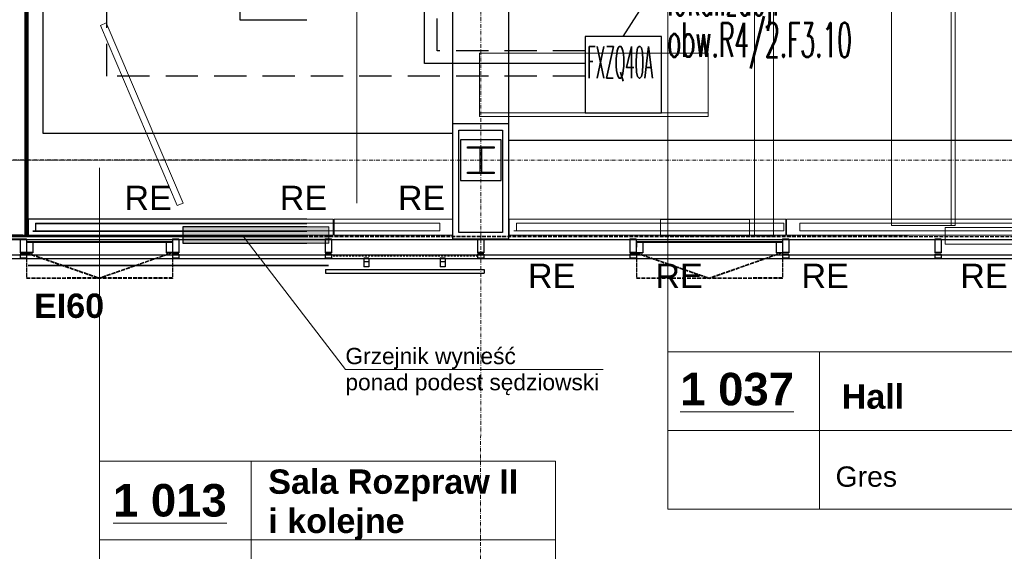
# Model space of a CAD drawing. Header units: millimetres. Extents: x -8642 to 28269, y -6609 to 3701.
# Tile 80 of 256: x 2844 to 3619, y -5572 to -5153. Entities that reach past the tile are written whole.
import ezdxf
from ezdxf.enums import TextEntityAlignment as Align

# ---------------------------------------------------------------- set-up
doc = ezdxf.new("R2010")
doc.units = ezdxf.units.MM
doc.header["$LTSCALE"] = 1000
doc.header["$MEASUREMENT"] = 0
for name, pattern in [('ArchiTECH.PC 1. Line Type', [0.004, 0.003, -0.001]), ('ArchiTECH.PC 5. Line Type', [0.0053, 0.003, -0.001, 0.0003, -0.001]), ('ArchiTECH.PC Solid Line Type', [0]), ('DASHED', [19.05, 12.7, -6.35]), ('rzut 1 pietra$0$ArchiTECH.PC 1. Line Type', [0.004, 0.003, -0.001]), ('rzut 1 pietra$0$ArchiTECH.PC 2. Line Type', [0.0025, 0.0015, -0.001]), ('rzut 1 pietra$0$ArchiTECH.PC 5. Line Type', [0.0053, 0.003, -0.001, 0.0003, -0.001]), ('rzut 1 pietra$0$ArchiTECH.PC Solid Line Type', [0]), ('SUFIT_1 PIETRO$0$ArchiTECH.PC 1. Line Type', [0.004, 0.003, -0.001]), ('SUFIT_1 PIETRO$0$ArchiTECH.PC 2. Line Type', [0.0025, 0.0015, -0.001]), ('SUFIT_1 PIETRO$0$ArchiTECH.PC Solid Line Type', [0])]:
    doc.linetypes.add(name, pattern=pattern)
doc.layers.get('0').update_dxf_attribs({"lineweight": 25})
for name, color, linetype, lineweight in [('_Etap_5_klimatyzator_w starej_lokalizacji', 3, 'Continuous', 30), ('_Etap_5_opis', 7, 'Continuous', 30), ('IS_ARCH', 254, 'Continuous', 18), ('IS_FREON_GAZ', 254, 'DASHED', 30), ('IS_HC_FREON_CIECZ', 254, 'Continuous', 30)]:
    doc.layers.add(name, color=color, linetype=linetype, lineweight=lineweight)
for name, color, linetype in [('IS_WK_KAN_SKROPLINY', 254, 'DASHED'), ('Kalka1', 254, 'Continuous'), ('Kalka102', 254, 'Continuous'), ('Kalka2', 254, 'Continuous'), ('Kalka240', 254, 'Continuous'), ('Kalka6', 254, 'Continuous'), ('Kalka87', 254, 'Continuous'), ('SUFIT_1 PIETRO$0$ELEM KONSTRUKCJI - inwent', 254, 'Continuous'), ('SUFIT_1 PIETRO$0$INWENTARYZACJA', 254, 'Continuous'), ('SUFIT_1 PIETRO$0$Kalka 1', 254, 'Continuous'), ('SUFIT_1 PIETRO$0$TYP SUFITÓW_NOWYCH', 254, 'Continuous'), ('wymiary', 7, 'Continuous')]:
    doc.layers.add(name, color=color, linetype=linetype)
doc.styles.add('romans1', font='simplex.shx', dxfattribs={"width": 0.8})
doc.styles.add('rzut 1 pietra$0$ArchiTECHStyle1', font='arial.ttf', dxfattribs={"height": 0.16})
doc.styles.add('rzut 1 pietra$0$ArchiTECHStyle3', font='arialbd.ttf', dxfattribs={"height": 0.192})

# ---------------------------------------------------------------- blocks, each defined once
blk = doc.blocks.new('jw_FXZQ40A')
blk.add_lwpolyline([(0, 0), (60, 0), (60, 60), (0, 60)], close=True)
at = {"color": 7, "style": 'romans1', "width": 0.35}
blk.add_text('FXZQ40A', height=25, rotation=359.91893, dxfattribs=at).set_placement((1.49, 27.37))

msp = doc.modelspace()

# ---------------------------------------------------------------- hatches: boundary and pattern name
at = {"layer": 'Kalka87', "linetype": 'ArchiTECH.PC Solid Line Type', "true_color": 0x858585}
msp.add_hatch(color=252, dxfattribs=at).paths.add_polyline_path([(2972.81, -5316.09), (2972.81, -5329.09), (3087.81, -5329.09), (3087.81, -5316.09)], flags=0)

# ---------------------------------------------------------------- linework, layer by layer
at = {"layer": '_Etap_5_opis'}
msp.add_line((3319.51, -5166.3), (3347.94, -5121.49), dxfattribs=at)
at = {"layer": 'IS_ARCH', "linetype": 'rzut 1 pietra$0$ArchiTECH.PC 5. Line Type'}
for p, q in [((3207.47, -3084.04), (3207.16, -6165.7)), ((-3569.09, -5262.89), (7882.41, -5264.04))]:
    msp.add_line(p, q, dxfattribs=at)
at = {"layer": 'IS_ARCH', "linetype": 'rzut 1 pietra$0$ArchiTECH.PC Solid Line Type'}
for p, q in [((2848.46, -4010.14), (2848.46, -5322.58)), ((3354.57, -5414.68), (3354.57, -4558.94)), ((2849.76, -5322.58), (2849.76, -4662.35)), ((3109.76, -4663.81), (3109.76, -5297.58)), ((3530.66, -5065.09), (3530.66, -5315.09)), ((3577.66, -5315.09), (3577.66, -5065.09)), ((3580.66, -5315.09), (3580.66, -5065.09)), ((3422.76, -5068.39), (3422.76, -5323.33)), ((3437.76, -5323.33), (3437.76, -5068.39)), ((2912.55, -5155.47), (2907.95, -5157.43)), ((2912.55, -5155.47), (2907.95, -5157.43)), ((2907.95, -5157.43), (2968.4, -5299.35)), ((2907.95, -5157.43), (2968.4, -5299.35)), ((2973, -5297.4), (2912.55, -5155.47)), ((2973, -5297.4), (2912.55, -5155.47)), ((3386.32, -5179.3), (3206.32, -5179.3)), ((3206.32, -5179.3), (3206.32, -5229.3)), ((3386.32, -5229.3), (3386.32, -5179.3)), ((3206.32, -5226.3), (3386.32, -5226.3)), ((3206.32, -5229.3), (3386.32, -5229.3)), ((3229.5, -5234.99), (3185, -5234.99)), ((3185, -5234.99), (3185, -5325.54)), ((3229.5, -5325.54), (3229.5, -5234.99)), ((3190, -5239.99), (3224.5, -5239.99)), ((3190, -5320.54), (3190, -5239.99)), ((3224.5, -5239.99), (3224.5, -5320.54)), ((3223.35, -5247.57), (3191.35, -5247.57)), ((3191.35, -5247.57), (3191.35, -5279.57)), ((3196.85, -5253.07), (3217.85, -5253.07)), ((3196.85, -5254.07), (3196.85, -5253.07)), ((3196.85, -5253.07), (3196.85, -5253.07)), ((3196.85, -5253.07), (3217.85, -5253.07)), ((3196.85, -5254.07), (3196.85, -5253.07)), ((3206.85, -5254.07), (3196.85, -5254.07)), ((3206.85, -5254.07), (3196.85, -5254.07)), ((3206.85, -5273.07), (3206.85, -5254.07)), ((3206.85, -5273.07), (3206.85, -5254.07)), ((3217.85, -5254.07), (3207.85, -5254.07)), ((3207.85, -5254.07), (3207.85, -5273.07)), ((3217.85, -5254.07), (3207.85, -5254.07)), ((3207.85, -5254.07), (3207.85, -5273.07)), ((3217.85, -5253.07), (3217.85, -5254.07)), ((3217.85, -5253.07), (3217.85, -5254.07)), ((3223.35, -5279.57), (3223.35, -5247.57)), ((3223.35, -5247.57), (3223.35, -5247.57)), ((2907.24, -5500.64), (2907.24, -5269.63)), ((3196.85, -5274.07), (3196.85, -5273.07)), ((3196.85, -5273.07), (3206.85, -5273.07)), ((3196.85, -5274.07), (3196.85, -5273.07)), ((3196.85, -5273.07), (3206.85, -5273.07)), ((3217.85, -5274.07), (3196.85, -5274.07)), ((3217.85, -5274.07), (3196.85, -5274.07)), ((3207.85, -5273.07), (3217.85, -5273.07)), ((3207.85, -5273.07), (3217.85, -5273.07)), ((3217.85, -5273.07), (3217.85, -5274.07)), ((3217.85, -5273.07), (3217.85, -5274.07)), ((3191.35, -5279.57), (3223.35, -5279.57)), ((2968.4, -5299.35), (2973, -5297.4)), ((2968.4, -5299.35), (2973, -5297.4)), ((3091.06, -5310.08), (2851.06, -5310.08)), ((2851.06, -5310.08), (2851.06, -5322.58)), ((2856.94, -5313.31), (2856.94, -5319.35)), ((2856.94, -5313.31), (3175.15, -5313.31)), ((2972.81, -5316.01), (2972.81, -5329.01)), ((3087.81, -5316.01), (2972.81, -5316.01)), ((2972.81, -5316.01), (2972.81, -5329.01)), ((3087.81, -5316.01), (2972.81, -5316.01)), ((3087.81, -5329.01), (3087.81, -5316.01)), ((3087.81, -5329.01), (3087.81, -5316.01)), ((3091.06, -5322.58), (3091.06, -5310.08)), ((3185, -5310.08), (3092, -5310.08)), ((3092, -5310.08), (3092, -5322.58)), ((3175.15, -5313.31), (3175.15, -5319.35)), ((3185, -5322.58), (3185, -5310.08)), ((3447.55, -5310.08), (3229.55, -5310.08)), ((3229.55, -5310.08), (3229.55, -5322.58)), ((3235.43, -5313.31), (3235.43, -5319.35)), ((3235.43, -5313.31), (3445.91, -5313.31)), ((3348.79, -5310.29), (3348.79, -5323.29)), ((3418.79, -5310.29), (3348.79, -5310.29)), ((3348.79, -5310.29), (3348.79, -5323.29)), ((3418.79, -5310.29), (3348.79, -5310.29)), ((3418.79, -5323.29), (3418.79, -5310.29)), ((3418.79, -5323.29), (3418.79, -5310.29)), ((3445.91, -5313.31), (3445.91, -5319.35)), ((3447.55, -5322.58), (3447.55, -5310.08)), ((3688.06, -5310.08), (3448.06, -5310.08)), ((3448.06, -5310.08), (3448.06, -5322.58)), ((3458.31, -5313.31), (3458.31, -5319.35)), ((3458.31, -5313.31), (3685.91, -5313.31)), ((3530.66, -5315.09), (3580.66, -5315.09)), ((2833.46, -5322.58), (2849.76, -5322.58)), ((2851.06, -5322.58), (3091.06, -5322.58)), ((2854.84, -5319.35), (3175.15, -5319.35)), ((3100.76, -5428.44), (3020.12, -5323.23)), ((3092, -5322.58), (3185, -5322.58)), ((3224.5, -5320.54), (3190, -5320.54)), ((3229.55, -5322.58), (3447.55, -5322.58)), ((3233.33, -5319.35), (3445.91, -5319.35)), ((3348.79, -5323.29), (3418.79, -5323.29)), ((3348.79, -5323.29), (3418.79, -5323.29)), ((3422.76, -5323.33), (3437.76, -5323.33)), ((3448.06, -5322.58), (3688.06, -5322.58)), ((3458.31, -5319.35), (3685.91, -5319.35)), ((3572.81, -5316.73), (3572.81, -5329.73)), ((3687.81, -5316.73), (3572.81, -5316.73)), ((3572.81, -5316.73), (3572.81, -5329.73)), ((3687.81, -5316.73), (3572.81, -5316.73)), ((2664.75, -5326.03), (3921.06, -5326.15)), ((2834.75, -5325.64), (2849.75, -5325.64)), ((2849.75, -5325.64), (2844.75, -5325.65)), ((2844.75, -5325.65), (2844.75, -5336.18)), ((2849.75, -5326.05), (2844.75, -5326.05)), ((2844.75, -5326.05), (2844.75, -5336.58)), ((2849.75, -5325.64), (2849.75, -5336.18)), ((2849.75, -5326.05), (2849.75, -5336.58)), ((2849.77, -5327.64), (2849.75, -5336.18)), ((2849.77, -5328.05), (2849.75, -5336.58)), ((2849.77, -5327.64), (2964.77, -5327.66)), ((2849.77, -5327.64), (2854.77, -5327.64)), ((2849.77, -5328.05), (2854.77, -5328.05)), ((2849.77, -5328.05), (2964.77, -5328.06)), ((2854.77, -5327.64), (2854.75, -5336.18)), ((2854.77, -5328.05), (2854.75, -5336.58)), ((2959.76, -5327.66), (2959.75, -5336.19)), ((2959.76, -5328.06), (2959.75, -5336.59)), ((2959.76, -5327.66), (2964.76, -5327.66)), ((2959.76, -5328.06), (2964.76, -5328.06)), ((2964.75, -5325.66), (2964.75, -5336.19)), ((2969.75, -5325.66), (2964.75, -5325.66)), ((2969.75, -5326.06), (2964.75, -5326.06)), ((2964.75, -5326.06), (2964.75, -5336.59)), ((2964.76, -5327.66), (2964.75, -5336.19)), ((2964.76, -5328.06), (2964.75, -5336.59)), ((2969.75, -5325.66), (2969.75, -5336.19)), ((2969.75, -5326.06), (2969.75, -5336.59)), ((2972.81, -5329.01), (3087.81, -5329.01)), ((2972.81, -5329.01), (3087.81, -5329.01)), ((3084.75, -5325.67), (3084.75, -5336.2)), ((3089.75, -5325.67), (3084.75, -5325.67)), ((3089.75, -5326.07), (3084.75, -5326.07)), ((3084.75, -5326.07), (3084.75, -5336.61)), ((3089.75, -5325.67), (3089.75, -5336.2)), ((3089.75, -5326.07), (3089.75, -5336.6)), ((3185, -5325.54), (3229.5, -5325.54)), ((3204.75, -5325.68), (3204.75, -5336.22)), ((3209.75, -5325.68), (3204.75, -5325.68)), ((3209.75, -5326.08), (3204.75, -5326.08)), ((3204.75, -5326.08), (3204.75, -5336.62)), ((3209.75, -5325.68), (3209.75, -5336.21)), ((3209.75, -5326.08), (3209.75, -5336.61)), ((3329.75, -5325.69), (3324.75, -5325.7)), ((3324.75, -5325.7), (3324.75, -5336.23)), ((3329.75, -5326.09), (3324.75, -5326.1)), ((3324.75, -5326.1), (3324.75, -5336.63)), ((3329.75, -5325.69), (3329.75, -5336.22)), ((3329.75, -5326.09), (3329.75, -5336.63)), ((3329.77, -5327.69), (3329.75, -5336.22)), ((3329.77, -5328.09), (3329.75, -5336.63)), ((3329.77, -5327.69), (3444.77, -5327.7)), ((3329.77, -5327.69), (3334.77, -5327.69)), ((3329.77, -5328.09), (3334.77, -5328.09)), ((3329.77, -5328.09), (3444.77, -5328.1)), ((3334.77, -5327.69), (3334.75, -5336.22)), ((3334.77, -5328.09), (3334.75, -5336.63)), ((3439.76, -5327.7), (3439.75, -5336.23)), ((3439.76, -5328.1), (3439.75, -5336.64)), ((3439.76, -5327.7), (3444.76, -5327.7)), ((3439.76, -5328.1), (3444.76, -5328.1)), ((3449.75, -5325.7), (3444.75, -5325.71)), ((3444.75, -5325.71), (3444.75, -5336.24)), ((3449.75, -5326.1), (3444.75, -5326.11)), ((3444.75, -5326.11), (3444.75, -5336.64)), ((3444.76, -5327.7), (3444.75, -5336.24)), ((3444.76, -5328.1), (3444.75, -5336.64)), ((3449.75, -5325.7), (3449.75, -5336.24)), ((3449.75, -5326.1), (3449.75, -5336.64)), ((3564.75, -5325.72), (3564.75, -5336.25)), ((3569.75, -5325.72), (3564.75, -5325.72)), ((3569.75, -5326.12), (3564.75, -5326.12)), ((3564.75, -5326.12), (3564.75, -5336.65)), ((3569.75, -5325.72), (3569.75, -5336.25)), ((3569.75, -5326.12), (3569.75, -5336.65)), ((3572.81, -5329.73), (3687.81, -5329.73)), ((3572.81, -5329.73), (3687.81, -5329.73)), ((2664.74, -5338.04), (3921.07, -5338.16)), ((2849.75, -5336.18), (2844.75, -5336.18)), ((2849.75, -5336.58), (2844.75, -5336.58)), ((2849.76, -5337.65), (2844.76, -5337.66)), ((2844.76, -5337.66), (2844.76, -5340.65)), ((2849.76, -5338.05), (2844.76, -5338.06)), ((2844.76, -5338.06), (2844.76, -5341.05)), ((2849.75, -5336.18), (2854.75, -5336.18)), ((2849.75, -5336.58), (2854.75, -5336.58)), ((2849.76, -5337.65), (2849.76, -5340.65)), ((2849.76, -5338.05), (2849.76, -5341.05)), ((2959.75, -5336.19), (2964.75, -5336.19)), ((2959.75, -5336.59), (2964.75, -5336.59)), ((2969.75, -5336.19), (2964.75, -5336.19)), ((2969.75, -5336.59), (2964.75, -5336.59)), ((2969.76, -5337.66), (2964.76, -5337.67)), ((2964.76, -5337.67), (2964.76, -5340.66)), ((2969.76, -5338.07), (2964.76, -5338.07)), ((2964.76, -5338.07), (2964.76, -5341.06)), ((2969.76, -5337.66), (2969.76, -5340.66)), ((2969.76, -5338.07), (2969.76, -5341.06)), ((3089.75, -5336.2), (3084.75, -5336.2)), ((3089.75, -5336.6), (3084.75, -5336.61)), ((3084.76, -5337.68), (3084.76, -5340.67)), ((3089.76, -5337.68), (3084.76, -5337.68)), ((3089.76, -5338.08), (3084.76, -5338.08)), ((3084.76, -5338.08), (3084.76, -5341.08)), ((3089.76, -5337.68), (3089.76, -5340.67)), ((3089.76, -5338.08), (3089.76, -5341.07)), ((3209.75, -5336.21), (3204.75, -5336.22)), ((3209.75, -5336.61), (3204.75, -5336.62)), ((3204.76, -5337.69), (3204.76, -5340.69)), ((3209.76, -5337.69), (3204.76, -5337.69)), ((3209.76, -5338.09), (3204.76, -5338.09)), ((3204.76, -5338.09), (3204.76, -5341.09)), ((3209.76, -5337.69), (3209.76, -5340.68)), ((3209.76, -5338.09), (3209.76, -5341.08)), ((3329.75, -5336.22), (3324.75, -5336.23)), ((3329.75, -5336.63), (3324.75, -5336.63)), ((3324.76, -5337.7), (3324.76, -5340.7)), ((3329.76, -5337.7), (3324.76, -5337.7)), ((3329.76, -5338.1), (3324.76, -5338.11)), ((3324.76, -5338.11), (3324.76, -5341.1)), ((3329.75, -5336.22), (3334.75, -5336.22)), ((3329.75, -5336.63), (3334.75, -5336.63)), ((3329.76, -5337.7), (3329.76, -5340.69)), ((3329.76, -5338.1), (3329.76, -5341.09)), ((3439.75, -5336.23), (3444.75, -5336.24)), ((3439.75, -5336.64), (3444.75, -5336.64)), ((3449.75, -5336.24), (3444.75, -5336.24)), ((3449.75, -5336.64), (3444.75, -5336.64)), ((3449.76, -5337.71), (3444.76, -5337.72)), ((3444.76, -5337.72), (3444.76, -5340.71)), ((3449.76, -5338.11), (3444.76, -5338.12)), ((3444.76, -5338.12), (3444.76, -5341.11)), ((3449.76, -5337.71), (3449.76, -5340.71)), ((3449.76, -5338.11), (3449.76, -5341.11)), ((3569.75, -5336.25), (3564.75, -5336.25)), ((3569.75, -5336.65), (3564.75, -5336.65)), ((3569.76, -5337.72), (3564.76, -5337.73)), ((3564.76, -5337.73), (3564.76, -5340.72)), ((3569.76, -5338.13), (3564.76, -5338.13)), ((3564.76, -5338.13), (3564.76, -5341.12)), ((3569.76, -5337.72), (3569.76, -5340.72)), ((3569.76, -5338.13), (3569.76, -5341.12)), ((2664.74, -5341.03), (3921.07, -5341.15)), ((2849.76, -5340.65), (2844.76, -5340.65)), ((2849.76, -5341.05), (2844.76, -5341.05)), ((2851.06, -5346.38), (3087.38, -5346.38)), ((2969.76, -5340.66), (2964.76, -5340.66)), ((2969.76, -5341.06), (2964.76, -5341.06)), ((3089.76, -5340.67), (3084.76, -5340.67)), ((3089.76, -5341.07), (3084.76, -5341.08)), ((3115.29, -5340.72), (3115.29, -5343.67)), ((3119.3, -5340.72), (3115.29, -5340.72)), ((3119.3, -5343.67), (3115.29, -5343.67)), ((3115.3, -5343.67), (3115.3, -5347.67)), ((3119.3, -5340.72), (3119.3, -5347.67)), ((3179.25, -5340.67), (3175.24, -5340.68)), ((3175.24, -5340.68), (3175.25, -5347.62)), ((3179.25, -5343.62), (3175.25, -5343.62)), ((3179.25, -5340.67), (3179.25, -5343.62)), ((3179.25, -5343.62), (3179.25, -5347.62)), ((3209.76, -5340.68), (3204.76, -5340.69)), ((3209.76, -5341.08), (3204.76, -5341.09)), ((3329.76, -5340.69), (3324.76, -5340.7)), ((3329.76, -5341.09), (3324.76, -5341.1)), ((3449.76, -5340.71), (3444.76, -5340.71)), ((3449.76, -5341.11), (3444.76, -5341.11)), ((3569.76, -5340.72), (3564.76, -5340.72)), ((3569.76, -5341.12), (3564.76, -5341.12)), ((3085.11, -5349.67), (3085.11, -5352.67)), ((3085.11, -5349.67), (3210.11, -5349.67)), ((3085.11, -5352.67), (3210.11, -5352.67)), ((3119.3, -5347.67), (3115.3, -5347.67)), ((3179.25, -5347.62), (3175.25, -5347.62)), ((3210.11, -5349.67), (3210.11, -5352.67)), ((3354.57, -5414.68), (3713.37, -5414.68)), ((3354.57, -5414.68), (3354.57, -5538.6)), ((3473.8, -5414.68), (3473.8, -5538.6)), ((3100.76, -5428.44), (3303.6, -5428.44)), ((3354.57, -5476.64), (3713.37, -5476.64)), ((2907.24, -5500.64), (3266.04, -5500.64)), ((2907.24, -5500.64), (2907.24, -5624.56)), ((3026.47, -5500.64), (3026.47, -5624.56)), ((3266.04, -5500.64), (3266.04, -5624.56)), ((3354.57, -5538.6), (3713.37, -5538.6)), ((2907.24, -5562.6), (3266.04, -5562.6))]:
    msp.add_line(p, q, dxfattribs=at)
at = {"layer": 'IS_ARCH', "linetype": 'rzut 1 pietra$0$ArchiTECH.PC 1. Line Type'}
for p, q in [((-1515.75, -5323.12), (4330.89, -5323.69)), ((2849.75, -5336.38), (2907.26, -5356.34)), ((2849.75, -5336.38), (2849.76, -5356.38)), ((2849.75, -5336.78), (2849.76, -5356.78)), ((2849.75, -5336.78), (2907.26, -5356.74)), ((2964.75, -5336.19), (2907.26, -5356.34)), ((2964.75, -5336.59), (2907.26, -5356.74)), ((2964.75, -5336.19), (2964.76, -5356.29)), ((2964.75, -5336.59), (2964.76, -5356.69)), ((3329.75, -5336.43), (3387.26, -5356.38)), ((3329.75, -5336.43), (3329.76, -5356.43)), ((3329.75, -5336.83), (3329.76, -5356.83)), ((3329.75, -5336.83), (3387.26, -5356.78)), ((3444.75, -5336.24), (3387.26, -5356.38)), ((3444.75, -5336.64), (3387.26, -5356.78)), ((3444.75, -5336.24), (3444.76, -5356.34)), ((3444.75, -5336.64), (3444.76, -5356.74)), ((2964.76, -5356.29), (2849.76, -5356.38)), ((2964.76, -5356.69), (2849.76, -5356.78)), ((3444.76, -5356.34), (3329.76, -5356.43)), ((3444.76, -5356.74), (3329.76, -5356.83))]:
    msp.add_line(p, q, dxfattribs=at)
at = {"layer": 'IS_ARCH', "linetype": 'rzut 1 pietra$0$ArchiTECH.PC 2. Line Type'}
msp.add_line((3205.12, -5339.19), (3090.16, -5339.28), dxfattribs=at)
at = {"layer": 'IS_FREON_GAZ', "ltscale": 0.002}
msp.add_lwpolyline([(3289.51, -5177.35), (3173.06, -5177.35), (3173.06, -5118.49), (2957.68, -5118.49)], dxfattribs=at)
at = {"layer": 'IS_HC_FREON_CIECZ', "ltscale": 0.002}
msp.add_lwpolyline([(3289.51, -5187.35), (3163.06, -5187.35), (3163.06, -5108.49), (2947.68, -5108.49)], dxfattribs=at)
at = {"layer": 'IS_WK_KAN_SKROPLINY', "lineweight": 30, "ltscale": 0.002}
msp.add_lwpolyline([(3289.51, -5197.35), (2913.06, -5197.35), (2913.06, -4717.61)], dxfattribs=at)
at = {"layer": 'Kalka1', "color": 252, "linetype": 'ArchiTECH.PC 1. Line Type', "true_color": 0x858585}
for p, q in [((629.62, -5323.41), (3070.46, -5323.65)), ((2849.75, -5336.46), (2849.76, -5356.46)), ((2849.75, -5336.46), (2907.26, -5356.42)), ((2849.75, -5336.87), (2849.76, -5356.87)), ((2849.75, -5336.87), (2907.26, -5356.82)), ((2964.75, -5336.27), (2907.26, -5356.42)), ((2964.75, -5336.67), (2907.26, -5356.82)), ((2964.75, -5336.27), (2964.76, -5356.38)), ((2964.75, -5336.67), (2964.76, -5356.78)), ((2964.76, -5356.38), (2849.76, -5356.46)), ((2964.76, -5356.78), (2849.76, -5356.87))]:
    msp.add_line(p, q, dxfattribs=at)
at = {"layer": 'Kalka1', "color": 252, "linetype": 'ArchiTECH.PC Solid Line Type', "true_color": 0x858585}
for p, q in [((2664.75, -5326.11), (3070.46, -5326.15)), ((2834.75, -5325.72), (2849.75, -5325.73)), ((2849.75, -5325.73), (2844.75, -5325.73)), ((2844.75, -5325.73), (2844.75, -5336.26)), ((2849.75, -5326.13), (2844.75, -5326.13)), ((2844.75, -5326.13), (2844.75, -5336.67)), ((2849.75, -5325.73), (2849.75, -5336.26)), ((2849.75, -5326.13), (2849.75, -5336.66)), ((2849.77, -5327.73), (2849.75, -5336.26)), ((2849.77, -5328.13), (2849.75, -5336.66)), ((2849.77, -5327.73), (2854.77, -5327.73)), ((2849.77, -5327.73), (2964.77, -5327.74)), ((2849.77, -5328.13), (2854.77, -5328.13)), ((2849.77, -5328.13), (2964.77, -5328.14)), ((2854.77, -5327.73), (2854.75, -5336.26)), ((2854.77, -5328.13), (2854.75, -5336.66)), ((2959.76, -5327.74), (2959.75, -5336.27)), ((2959.76, -5328.14), (2959.75, -5336.67)), ((2959.76, -5327.74), (2964.76, -5327.74)), ((2959.76, -5328.14), (2964.76, -5328.14)), ((2969.75, -5325.74), (2964.75, -5325.74)), ((2964.75, -5325.74), (2964.75, -5336.28)), ((2969.75, -5326.14), (2964.75, -5326.15)), ((2964.75, -5326.15), (2964.75, -5336.68)), ((2964.76, -5327.74), (2964.75, -5336.27)), ((2964.76, -5328.14), (2964.75, -5336.67)), ((2969.75, -5325.74), (2969.75, -5336.27)), ((2969.75, -5326.14), (2969.75, -5336.67)), ((2664.74, -5338.12), (3070.46, -5338.16)), ((2849.75, -5336.26), (2844.75, -5336.26)), ((2849.75, -5336.66), (2844.75, -5336.67)), ((2849.76, -5337.74), (2844.76, -5337.74)), ((2844.76, -5337.74), (2844.76, -5340.73)), ((2849.76, -5338.14), (2844.76, -5338.14)), ((2844.76, -5338.14), (2844.76, -5341.14)), ((2849.75, -5336.26), (2854.75, -5336.26)), ((2849.75, -5336.66), (2854.75, -5336.66)), ((2849.76, -5337.74), (2849.76, -5340.73)), ((2849.76, -5338.14), (2849.76, -5341.13)), ((2959.75, -5336.27), (2964.75, -5336.27)), ((2959.75, -5336.67), (2964.75, -5336.67)), ((2969.75, -5336.27), (2964.75, -5336.28)), ((2969.75, -5336.67), (2964.75, -5336.68)), ((2969.76, -5337.75), (2964.76, -5337.75)), ((2964.76, -5337.75), (2964.76, -5340.75)), ((2969.76, -5338.15), (2964.76, -5338.15)), ((2964.76, -5338.15), (2964.76, -5341.15)), ((2969.76, -5337.75), (2969.76, -5340.74)), ((2969.76, -5338.15), (2969.76, -5341.14)), ((2664.74, -5341.11), (3070.46, -5341.15)), ((2849.76, -5340.73), (2844.76, -5340.73)), ((2849.76, -5341.13), (2844.76, -5341.14)), ((2851.06, -5346.46), (3070.46, -5346.46)), ((2969.76, -5340.74), (2964.76, -5340.75)), ((2969.76, -5341.14), (2964.76, -5341.15))]:
    msp.add_line(p, q, dxfattribs=at)
at = {"layer": 'Kalka102', "color": 252, "linetype": 'ArchiTECH.PC Solid Line Type', "true_color": 0x858585}
for p, q in [((3070.46, -5310.16), (2851.06, -5310.16)), ((2851.06, -5310.16), (2851.06, -5322.66)), ((2856.94, -5313.4), (3070.46, -5313.4)), ((2856.94, -5313.4), (2856.94, -5319.43)), ((2851.06, -5322.66), (3070.46, -5322.66)), ((2854.84, -5319.43), (3070.46, -5319.43))]:
    msp.add_line(p, q, dxfattribs=at)
at = {"layer": 'Kalka2', "color": 252, "linetype": 'ArchiTECH.PC 5. Line Type', "true_color": 0x858585}
msp.add_line((841.23, -5263.01), (3070.46, -5263.24), dxfattribs=at)
at = {"layer": 'Kalka240', "color": 252, "linetype": 'ArchiTECH.PC Solid Line Type', "true_color": 0x858585}
for p, q in [((3017.58, -4832.98), (3017.58, -5152.98)), ((3017.58, -5152.98), (3070.46, -5152.98))]:
    msp.add_line(p, q, dxfattribs=at)
at = {"layer": 'Kalka6', "color": 252, "linetype": 'ArchiTECH.PC Solid Line Type', "true_color": 0x858585}
for p, q in [((2848.46, -4635.07), (2848.46, -5322.66)), ((2849.76, -5322.66), (2849.76, -4662.44)), ((2833.46, -5322.66), (2849.76, -5322.66))]:
    msp.add_line(p, q, dxfattribs=at)
at = {"layer": 'Kalka87', "color": 252, "linetype": 'ArchiTECH.PC Solid Line Type', "true_color": 0x858585}
for p, q in [((2972.81, -5316.09), (2972.81, -5329.09)), ((3070.46, -5316.09), (2972.81, -5316.09)), ((2972.81, -5329.09), (3070.46, -5329.09))]:
    msp.add_line(p, q, dxfattribs=at)
at = {"layer": 'SUFIT_1 PIETRO$0$ELEM KONSTRUKCJI - inwent', "linetype": 'SUFIT_1 PIETRO$0$ArchiTECH.PC Solid Line Type'}
for p, q in [((3223.35, -5247.66), (3191.35, -5247.66)), ((3191.35, -5247.66), (3191.35, -5279.66)), ((3196.85, -5253.16), (3217.85, -5253.16)), ((3196.85, -5254.16), (3196.85, -5253.16)), ((3196.85, -5253.16), (3196.85, -5253.16)), ((3196.85, -5253.16), (3217.85, -5253.16)), ((3196.85, -5254.16), (3196.85, -5253.16)), ((3206.85, -5254.16), (3196.85, -5254.16)), ((3206.85, -5254.16), (3196.85, -5254.16)), ((3206.85, -5273.16), (3206.85, -5254.16)), ((3206.85, -5273.16), (3206.85, -5254.16)), ((3217.85, -5254.16), (3207.85, -5254.16)), ((3207.85, -5254.16), (3207.85, -5273.16)), ((3217.85, -5254.16), (3207.85, -5254.16)), ((3207.85, -5254.16), (3207.85, -5273.16)), ((3217.85, -5253.16), (3217.85, -5254.16)), ((3217.85, -5253.16), (3217.85, -5254.16)), ((3223.35, -5279.66), (3223.35, -5247.66)), ((3223.35, -5247.66), (3223.35, -5247.66)), ((3196.85, -5274.16), (3196.85, -5273.16)), ((3196.85, -5273.16), (3206.85, -5273.16)), ((3196.85, -5274.16), (3196.85, -5273.16)), ((3196.85, -5273.16), (3206.85, -5273.16)), ((3217.85, -5274.16), (3196.85, -5274.16)), ((3217.85, -5274.16), (3196.85, -5274.16)), ((3207.85, -5273.16), (3217.85, -5273.16)), ((3207.85, -5273.16), (3217.85, -5273.16)), ((3217.85, -5273.16), (3217.85, -5274.16)), ((3217.85, -5273.16), (3217.85, -5274.16)), ((3191.35, -5279.66), (3223.35, -5279.66))]:
    msp.add_line(p, q, dxfattribs=at)
at = {"layer": 'SUFIT_1 PIETRO$0$INWENTARYZACJA', "linetype": 'SUFIT_1 PIETRO$0$ArchiTECH.PC Solid Line Type'}
for p, q in [((2849.76, -4010.23), (2849.76, -5322.66)), ((2851.06, -5322.66), (2851.06, -4662.44)), ((3229.5, -5235.07), (3185, -5235.07)), ((3185, -5235.07), (3185, -5325.62)), ((3229.5, -5325.62), (3229.5, -5235.07)), ((3190, -5240.07), (3224.5, -5240.07)), ((3190, -5320.62), (3190, -5240.07)), ((3224.5, -5240.07), (3224.5, -5320.62)), ((2834.76, -5322.66), (2851.06, -5322.66)), ((3224.5, -5320.62), (3190, -5320.62)), ((3185, -5325.62), (3229.5, -5325.62))]:
    msp.add_line(p, q, dxfattribs=at)
at = {"layer": 'SUFIT_1 PIETRO$0$Kalka 1', "linetype": 'SUFIT_1 PIETRO$0$ArchiTECH.PC 1. Line Type'}
for p, q in [((-1515.75, -5323.2), (4330.89, -5323.78)), ((2849.75, -5336.46), (2849.76, -5356.46)), ((2849.75, -5336.46), (2907.26, -5356.42)), ((2849.75, -5336.87), (2907.26, -5356.82)), ((2849.75, -5336.87), (2849.76, -5356.87)), ((2964.75, -5336.27), (2907.26, -5356.42)), ((2964.75, -5336.67), (2907.26, -5356.82)), ((2964.75, -5336.27), (2964.76, -5356.38)), ((2964.75, -5336.67), (2964.76, -5356.78)), ((3329.75, -5336.51), (3329.76, -5356.51)), ((3329.75, -5336.51), (3387.26, -5356.47)), ((3329.75, -5336.91), (3387.26, -5356.87)), ((3329.75, -5336.91), (3329.76, -5356.91)), ((3444.75, -5336.32), (3387.26, -5356.47)), ((3444.75, -5336.72), (3387.26, -5356.87)), ((3444.75, -5336.32), (3444.76, -5356.42)), ((3444.75, -5336.72), (3444.76, -5356.82)), ((2964.76, -5356.38), (2849.76, -5356.46)), ((2964.76, -5356.78), (2849.76, -5356.87)), ((3444.76, -5356.42), (3329.76, -5356.51)), ((3444.76, -5356.82), (3329.76, -5356.91))]:
    msp.add_line(p, q, dxfattribs=at)
at = {"layer": 'SUFIT_1 PIETRO$0$Kalka 1', "linetype": 'SUFIT_1 PIETRO$0$ArchiTECH.PC Solid Line Type'}
for p, q in [((2664.75, -5326.11), (3921.06, -5326.23)), ((2834.75, -5325.72), (2849.75, -5325.73)), ((2849.75, -5325.73), (2844.75, -5325.73)), ((2844.75, -5325.73), (2844.75, -5336.26)), ((2844.75, -5326.13), (2844.75, -5336.67)), ((2849.75, -5326.13), (2844.75, -5326.13)), ((2849.75, -5325.73), (2849.75, -5336.26)), ((2849.75, -5326.13), (2849.75, -5336.66)), ((2849.77, -5327.73), (2849.75, -5336.26)), ((2849.77, -5328.13), (2849.75, -5336.66)), ((2849.77, -5327.73), (2854.77, -5327.73)), ((2849.77, -5327.73), (2964.77, -5327.74)), ((2849.77, -5328.13), (2964.77, -5328.14)), ((2849.77, -5328.13), (2854.77, -5328.13)), ((2854.77, -5327.73), (2854.75, -5336.26)), ((2854.77, -5328.13), (2854.75, -5336.66)), ((2959.76, -5327.74), (2959.75, -5336.27)), ((2959.76, -5328.14), (2959.75, -5336.67)), ((2959.76, -5327.74), (2964.76, -5327.74)), ((2959.76, -5328.14), (2964.76, -5328.14)), ((2969.75, -5325.74), (2964.75, -5325.74)), ((2964.75, -5325.74), (2964.75, -5336.28)), ((2969.75, -5326.14), (2964.75, -5326.15)), ((2964.75, -5326.15), (2964.75, -5336.68)), ((2964.76, -5327.74), (2964.75, -5336.27)), ((2964.76, -5328.14), (2964.75, -5336.67)), ((2969.75, -5325.74), (2969.75, -5336.27)), ((2969.75, -5326.14), (2969.75, -5336.67)), ((3089.75, -5325.75), (3084.75, -5325.76)), ((3084.75, -5325.76), (3084.75, -5336.29)), ((3089.75, -5326.15), (3084.75, -5326.16)), ((3084.75, -5326.16), (3084.75, -5336.69)), ((3089.75, -5325.75), (3089.75, -5336.28)), ((3089.75, -5326.15), (3089.75, -5336.69)), ((3209.75, -5325.76), (3204.75, -5325.77)), ((3204.75, -5325.77), (3204.75, -5336.3)), ((3209.75, -5326.16), (3204.75, -5326.17)), ((3204.75, -5326.17), (3204.75, -5336.7)), ((3209.75, -5325.76), (3209.75, -5336.3)), ((3209.75, -5326.16), (3209.75, -5336.7)), ((3329.75, -5325.78), (3324.75, -5325.78)), ((3324.75, -5325.78), (3324.75, -5336.31)), ((3324.75, -5326.18), (3324.75, -5336.71)), ((3329.75, -5326.18), (3324.75, -5326.18)), ((3329.75, -5325.78), (3329.75, -5336.31)), ((3329.75, -5326.18), (3329.75, -5336.71)), ((3329.77, -5327.78), (3329.75, -5336.31)), ((3329.77, -5328.18), (3329.75, -5336.71)), ((3329.77, -5327.78), (3334.77, -5327.78)), ((3329.77, -5327.78), (3444.77, -5327.79)), ((3329.77, -5328.18), (3444.77, -5328.19)), ((3329.77, -5328.18), (3334.77, -5328.18)), ((3334.77, -5327.78), (3334.75, -5336.31)), ((3334.77, -5328.18), (3334.75, -5336.71)), ((3439.76, -5327.79), (3439.75, -5336.32)), ((3439.76, -5328.19), (3439.75, -5336.72)), ((3439.76, -5327.79), (3444.76, -5327.79)), ((3439.76, -5328.19), (3444.76, -5328.19)), ((3449.75, -5325.79), (3444.75, -5325.79)), ((3444.75, -5325.79), (3444.75, -5336.32)), ((3444.75, -5326.19), (3444.75, -5336.72)), ((3449.75, -5326.19), (3444.75, -5326.19)), ((3444.76, -5327.79), (3444.75, -5336.32)), ((3444.76, -5328.19), (3444.75, -5336.72)), ((3449.75, -5325.79), (3449.75, -5336.32)), ((3449.75, -5326.19), (3449.75, -5336.72)), ((3569.75, -5325.8), (3564.75, -5325.8)), ((3564.75, -5325.8), (3564.75, -5336.34)), ((3564.75, -5326.2), (3564.75, -5336.74)), ((3569.75, -5326.2), (3564.75, -5326.2)), ((3569.75, -5325.8), (3569.75, -5336.33)), ((3569.75, -5326.2), (3569.75, -5336.73)), ((2664.74, -5338.12), (3921.07, -5338.24)), ((2849.75, -5336.26), (2844.75, -5336.26)), ((2849.75, -5336.66), (2844.75, -5336.67)), ((2849.76, -5337.74), (2844.76, -5337.74)), ((2844.76, -5337.74), (2844.76, -5340.73)), ((2844.76, -5338.14), (2844.76, -5341.14)), ((2849.76, -5338.14), (2844.76, -5338.14)), ((2849.75, -5336.26), (2854.75, -5336.26)), ((2849.75, -5336.66), (2854.75, -5336.66)), ((2849.76, -5337.74), (2849.76, -5340.73)), ((2849.76, -5338.14), (2849.76, -5341.13)), ((2959.75, -5336.27), (2964.75, -5336.27)), ((2959.75, -5336.67), (2964.75, -5336.67)), ((2969.75, -5336.27), (2964.75, -5336.28)), ((2969.75, -5336.67), (2964.75, -5336.68)), ((2969.76, -5337.75), (2964.76, -5337.75)), ((2964.76, -5337.75), (2964.76, -5340.75)), ((2964.76, -5338.15), (2964.76, -5341.15)), ((2969.76, -5338.15), (2964.76, -5338.15)), ((2969.76, -5337.75), (2969.76, -5340.74)), ((2969.76, -5338.15), (2969.76, -5341.14)), ((3089.75, -5336.28), (3084.75, -5336.29)), ((3089.75, -5336.69), (3084.75, -5336.69)), ((3089.76, -5337.76), (3084.76, -5337.76)), ((3084.76, -5337.76), (3084.76, -5340.76)), ((3089.76, -5338.16), (3084.76, -5338.17)), ((3084.76, -5338.17), (3084.76, -5341.16)), ((3089.76, -5337.76), (3089.76, -5340.75)), ((3089.76, -5338.16), (3089.76, -5341.16)), ((3209.75, -5336.3), (3204.75, -5336.3)), ((3209.75, -5336.7), (3204.75, -5336.7)), ((3209.76, -5337.77), (3204.76, -5337.78)), ((3204.76, -5337.78), (3204.76, -5340.77)), ((3209.76, -5338.17), (3204.76, -5338.18)), ((3204.76, -5338.18), (3204.76, -5341.17)), ((3209.76, -5337.77), (3209.76, -5340.77)), ((3209.76, -5338.17), (3209.76, -5341.17)), ((3329.75, -5336.31), (3324.75, -5336.31)), ((3329.75, -5336.71), (3324.75, -5336.71)), ((3329.76, -5337.78), (3324.76, -5337.79)), ((3324.76, -5337.79), (3324.76, -5340.78)), ((3324.76, -5338.19), (3324.76, -5341.18)), ((3329.76, -5338.19), (3324.76, -5338.19)), ((3329.75, -5336.31), (3334.75, -5336.31)), ((3329.75, -5336.71), (3334.75, -5336.71)), ((3329.76, -5337.78), (3329.76, -5340.78)), ((3329.76, -5338.19), (3329.76, -5341.18)), ((3439.75, -5336.32), (3444.75, -5336.32)), ((3439.75, -5336.72), (3444.75, -5336.72)), ((3449.75, -5336.32), (3444.75, -5336.32)), ((3449.75, -5336.72), (3444.75, -5336.72)), ((3449.76, -5337.8), (3444.76, -5337.8)), ((3444.76, -5337.8), (3444.76, -5340.79)), ((3444.76, -5338.2), (3444.76, -5341.19)), ((3449.76, -5338.2), (3444.76, -5338.2)), ((3449.76, -5337.8), (3449.76, -5340.79)), ((3449.76, -5338.2), (3449.76, -5341.19)), ((3569.75, -5336.33), (3564.75, -5336.34)), ((3569.75, -5336.73), (3564.75, -5336.74)), ((3569.76, -5337.81), (3564.76, -5337.81)), ((3564.76, -5337.81), (3564.76, -5340.8)), ((3564.76, -5338.21), (3564.76, -5341.21)), ((3569.76, -5338.21), (3564.76, -5338.21)), ((3569.76, -5337.81), (3569.76, -5340.8)), ((3569.76, -5338.21), (3569.76, -5341.2)), ((2664.74, -5341.11), (3921.07, -5341.24)), ((2849.76, -5340.73), (2844.76, -5340.73)), ((2849.76, -5341.13), (2844.76, -5341.14)), ((2851.06, -5346.46), (3087.38, -5346.46)), ((2969.76, -5340.74), (2964.76, -5340.75)), ((2969.76, -5341.14), (2964.76, -5341.15)), ((3089.76, -5340.75), (3084.76, -5340.76)), ((3089.76, -5341.16), (3084.76, -5341.16)), ((3119.3, -5340.8), (3115.29, -5340.81)), ((3115.29, -5340.81), (3115.29, -5343.75)), ((3119.3, -5343.75), (3115.29, -5343.75)), ((3115.3, -5343.75), (3115.3, -5347.75)), ((3119.3, -5340.8), (3119.3, -5347.75)), ((3179.25, -5340.76), (3175.24, -5340.76)), ((3175.24, -5340.76), (3175.25, -5347.71)), ((3179.25, -5343.7), (3175.25, -5343.71)), ((3179.25, -5340.76), (3179.25, -5343.7)), ((3179.25, -5343.7), (3179.25, -5347.7)), ((3209.76, -5340.77), (3204.76, -5340.77)), ((3209.76, -5341.17), (3204.76, -5341.17)), ((3329.76, -5340.78), (3324.76, -5340.78)), ((3329.76, -5341.18), (3324.76, -5341.18)), ((3449.76, -5340.79), (3444.76, -5340.79)), ((3449.76, -5341.19), (3444.76, -5341.19)), ((3569.76, -5340.8), (3564.76, -5340.8)), ((3569.76, -5341.2), (3564.76, -5341.21)), ((3085.11, -5349.75), (3210.11, -5349.76)), ((3085.11, -5349.75), (3085.11, -5352.75)), ((3085.11, -5352.75), (3210.11, -5352.76)), ((3119.3, -5347.75), (3115.3, -5347.75)), ((3179.25, -5347.7), (3175.25, -5347.71)), ((3210.11, -5349.76), (3210.11, -5352.76))]:
    msp.add_line(p, q, dxfattribs=at)
at = {"layer": 'SUFIT_1 PIETRO$0$Kalka 1', "linetype": 'SUFIT_1 PIETRO$0$ArchiTECH.PC 2. Line Type'}
msp.add_line((3205.12, -5339.27), (3090.16, -5339.36), dxfattribs=at)
at = {"layer": 'SUFIT_1 PIETRO$0$TYP SUFITÓW_NOWYCH', "linetype": 'SUFIT_1 PIETRO$0$ArchiTECH.PC Solid Line Type'}
for p, q in [((2862.81, -5242.63), (2862.81, -4979.06)), ((3185, -4979.06), (3185, -5242.63)), ((3229.5, -5248.17), (3229.5, -4979.14)), ((3185, -5242.63), (2862.81, -5242.63)), ((3693.53, -5248.17), (3229.5, -5248.17))]:
    msp.add_line(p, q, dxfattribs=at)
at = {"layer": 'wymiary', "color": 252, "linetype": 'ArchiTECH.PC Solid Line Type', "true_color": 0x858585}
msp.add_line((2846.91, -5322.66), (2746.91, -5322.66), dxfattribs=at)

# ---------------------------------------------------------------- block references
at = {"layer": '_Etap_5_klimatyzator_w starej_lokalizacji'}
msp.add_blockref('jw_FXZQ40A', (3289.51, -5226.3), dxfattribs=at)

# ---------------------------------------------------------------- texts
at = {"layer": '_Etap_5_opis', "style": 'romans1', "width": 0.5}
for s, p in [('lokalizacji', (3354.16, -5149.65)), ('obw.R4/2.F3.10', (3354.16, -5182.26))]:
    msp.add_text(s, height=27, rotation=359.91893, dxfattribs=at).set_placement(p)
at = {"layer": 'IS_ARCH'}
for s, height, style, p in [('RE', 19.2, 'rzut 1 pietra$0$ArchiTECHStyle1', (2926.86, -5308.72)), ('RE', 19.2, 'rzut 1 pietra$0$ArchiTECHStyle1', (3049.11, -5308.72)), ('RE', 19.2, 'rzut 1 pietra$0$ArchiTECHStyle1', (3142.11, -5308.72)), ('RE', 19.2, 'rzut 1 pietra$0$ArchiTECHStyle1', (3244.5, -5370.12)), ('RE', 19.2, 'rzut 1 pietra$0$ArchiTECHStyle1', (3344.76, -5370.12)), ('RE', 19.2, 'rzut 1 pietra$0$ArchiTECHStyle1', (3459.76, -5370.12)), ('RE', 19.2, 'rzut 1 pietra$0$ArchiTECHStyle1', (3584.74, -5370.12)), ('EI60', 19.2, 'rzut 1 pietra$0$ArchiTECHStyle3', (2855.67, -5393.64)), ('Grzejnik wynieść ', 12.8, 'rzut 1 pietra$0$ArchiTECHStyle1', (3100.76, -5428.15)), ('ponad podest sędziowski', 12.8, 'rzut 1 pietra$0$ArchiTECHStyle1', (3100.76, -5448.74)), ('%%u1 037%%u', 25.6, 'rzut 1 pietra$0$ArchiTECHStyle3', (3364.32, -5464.42)), ('Hall', 19.2, 'rzut 1 pietra$0$ArchiTECHStyle3', (3491.42, -5465.16)), ('Sala Rozpraw II', 19.2, 'rzut 1 pietra$0$ArchiTECHStyle3', (3040.06, -5532.23)), ('Gres', 16, 'rzut 1 pietra$0$ArchiTECHStyle1', (3486.53, -5525.69)), ('%%u1 013%%u', 25.6, 'rzut 1 pietra$0$ArchiTECHStyle3', (2917.85, -5552.01)), ('i kolejne', 19.2, 'rzut 1 pietra$0$ArchiTECHStyle3', (3040.06, -5563.11))]:
    msp.add_text(s, height=height, dxfattribs=dict(at, style=style)).set_placement(p, align=Align.BOTTOM_LEFT)

doc.saveas('drawing.dxf')
